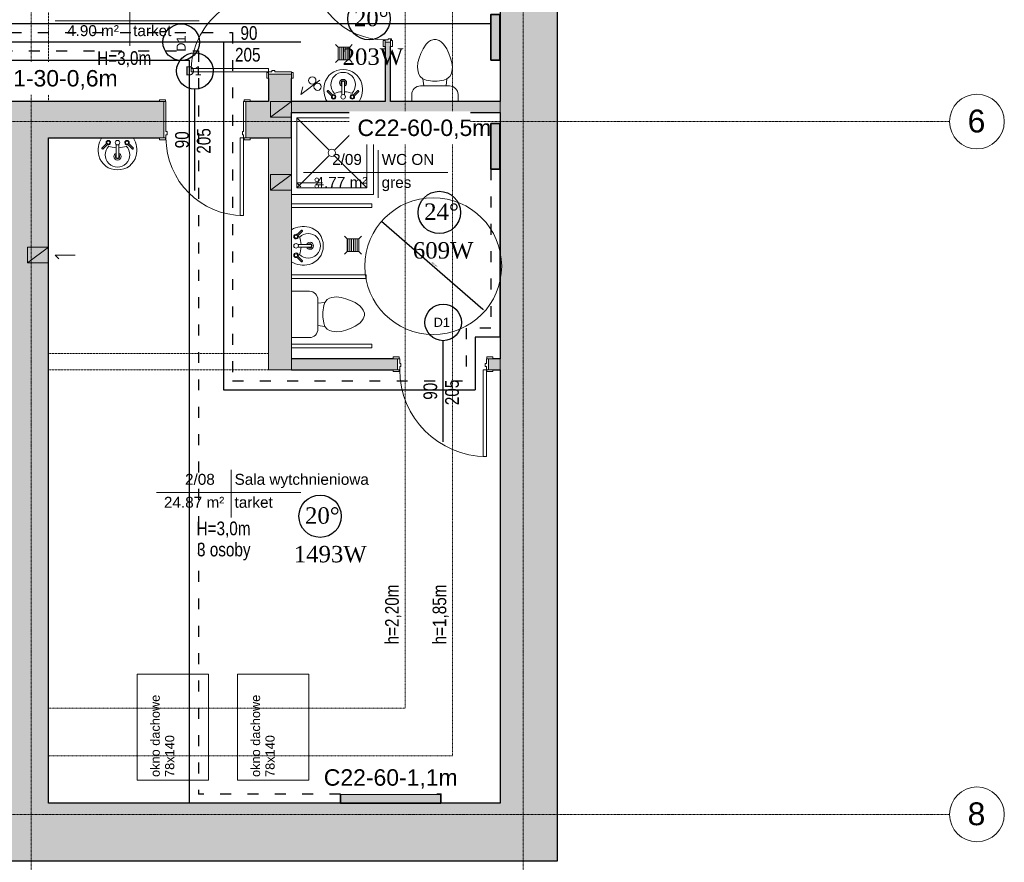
# Model space of a CAD drawing. Header units: inches. Extents: x -112469 to 885939, y -131046 to 286269.
# Tile 101 of 138: x 141208 to 152002, y -115982 to -106747. Entities that reach past the tile are written whole.
import ezdxf

# ---------------------------------------------------------------- set-up
doc = ezdxf.new("R2010")
doc.units = ezdxf.units.IN
doc.header["$MEASUREMENT"] = 0
for name, pattern in [('ACAD_ISO03W100', [30, 12, -18]), ('Aligning Line 1_8_', [0.635, 0.3175, -0.3175]), ('Linia siatki', [0.9925, 0.47, -0.2175, 0.0875, -0.2175]), ('Ukryty', [0.714375, 0.47625, -0.238125])]:
    doc.linetypes.add(name, pattern=pattern)
for name, color, linetype, lineweight in [('_IS_CO grzejniki', 1, 'Continuous', 35), ('_IS_CO opis', 26, 'Continuous', 25), ('_IS_CO powrót', 5, 'ACAD_ISO03W100', 30), ('_IS_CO zasilenie', 1, 'Continuous', 30), ('A-ANNO-DIMS', 251, 'Continuous', 9), ('A-AREA-IDEN', 251, 'Continuous', 9), ('A-DETL', 251, 'Continuous', 9), ('A-DETL-GENF', 254, 'Continuous', 9), ('A-DETL-HDLN', 251, 'Ukryty', 9), ('A-DETL-MEDM', 251, 'Continuous', 25), ('A-DETL-THIN', 251, 'Continuous', 9), ('A-DOOR', 251, 'Continuous', 9), ('A-DOOR-FRAM', 251, 'Continuous', 18), ('A-WALL', 251, 'Continuous', 9), ('A-WALL-PATT', 254, 'Continuous', 25), ('G-ANNO-TEXT', 251, 'Continuous', 9), ('I-WALL', 251, 'Continuous', 9), ('P-SANR-FIXT', 251, 'Continuous', 9), ('S-GRID', 251, 'Continuous', 9), ('S-GRID-IDEN', 251, 'Continuous', 9)]:
    doc.layers.add(name, color=color, linetype=linetype, lineweight=lineweight)
doc.styles.add('Arial', font='arial.ttf', dxfattribs={"height": 25})
doc.styles.add('Arial_1', font='arial.ttf', dxfattribs={"height": 12})
doc.styles.add('Arial_3', font='arial.ttf', dxfattribs={"height": 15})
doc.styles.add('Arial_4', font='arial.ttf', dxfattribs={"width": 0.8, "height": 18})
doc.styles.add('krzysiek', font='times.ttf')
doc.dimstyles.new('Średnica___2_5_mm_Arial', dxfattribs={"dimscale": 30.48, "dimtxt": 15.303891, "dimasz": 0.984252, "dimexe": 0.787402, "dimexo": 0, "dimgap": 0.492126, "dimtad": 1, "dimjust": 3, "dimdec": 1, "dimrnd": 0.5, "dimzin": 0, "dimdsep": 46, "dimtxsty": 'Arial_3', "dimsah": 1, "dimcen": 0.09, "dimdle": 0.787402, "dimazin": 0, "dimtfac": 1, "dimtdec": 4, "dimtix": 1, "dimtmove": 0, "dimatfit": 2, "dimfxl": 0, "dimtvp": 1, "dimtolj": 1, "dimtzin": 0, "dimarcsym": 0})

# ---------------------------------------------------------------- blocks, each defined once
blk = doc.blocks.new('*D233')
at = {"layer": 'A-ANNO-DIMS', "color": 0, "lineweight": -2}
blk.add_line((207606, -13068), (208715, -14033), dxfattribs=at)
at = {"layer": 'A-ANNO-DIMS', "color": 0}
for points in [[(207632, -13084), (207625, -13092), (207606, -13068)], [(208712, -14036), (208718, -14029), (208738, -14052)]]:
    blk.add_solid(points, dxfattribs=at)
at = {"layer": 'Defpoints', "color": 0}
for p in [(207606, -13068), (208738, -14052)]:
    blk.add_point(p, dxfattribs=at)
at = {"layer": 'A-ANNO-DIMS', "color": 0, "insert": (208187, -13543), "char_height": 15, "attachment_point": 5, "rotation": 318.9975, "style": 'Arial_3', "bg_fill": 3, "box_fill_scale": 1.25, "bg_fill_color": 257, "bg_fill_transparency": 0}
blk.add_mtext('\\A1;ø1500.0', dxfattribs=at)
blk = doc.blocks.new('Etyk_pom_1_mala - Etyk_pom_1_mala-219433-6_Poziom posadzka II pietra')
at = {"layer": 'A-AREA-IDEN'}
for p, q in [((-0.096, 0.144), (-0.096, -0.378)), ((-0.915, -0.101), (0.666, -0.101))]:
    blk.add_line(p, q, dxfattribs=at)
blk = doc.blocks.new('Siatka - M_Symbol siatki - okrąg-11506-6_Poziom posadzka II pietra')
at = {"layer": 'S-GRID-IDEN'}
blk.add_circle((0, 0), 0.3, dxfattribs=at)
blk = doc.blocks.new('Muszla klozetowa domowa - 3D - Muszla klozetowa domowa - 3D-V6-6_Poziom posadzka II pietra')
at = {"layer": 'P-SANR-FIXT'}
for p, q in [((-25.3, 29.8), (-25.3, 37.5)), ((25.3, 37.5), (25.3, 29.8)), ((-13.2, 12.7), (-16.3, 10.2)), ((15.9, 20.4), (-15.9, 20.4)), ((-12.3, 20.4), (-13.2, 12.7)), ((-9.7, 14), (-13.2, 12.7)), ((-2.5, 15.2), (-9.7, 14)), ((2.5, 15.2), (-2.5, 15.2)), ((9.7, 14), (2.5, 15.2)), ((13.2, 12.7), (9.7, 14)), ((12.3, 20.4), (13.2, 12.7)), ((16.3, 10.2), (13.2, 12.7)), ((-18.8, 2.5), (-19.1, 0)), ((-19.1, 0), (-18.6, -5.1)), ((-18.4, 5.1), (-18.8, 2.5)), ((-17.7, 7.6), (-18.4, 5.1)), ((-16.3, 10.2), (-17.7, 7.6)), ((17.7, 7.6), (16.3, 10.2)), ((18.4, 5.1), (17.7, 7.6)), ((18.8, 2.5), (18.4, 5.1)), ((18.6, -5.1), (19.1, 0)), ((19.1, 0), (18.8, 2.5)), ((-18.6, -5.1), (-17.2, -10.2)), ((-17.2, -10.2), (-15.4, -15.2)), ((15.4, -15.2), (17.2, -10.2)), ((17.2, -10.2), (18.6, -5.1)), ((-15.4, -15.2), (-13, -20.3)), ((-13, -20.3), (-9.5, -25.4)), ((9.5, -25.4), (13, -20.3)), ((13, -20.3), (15.4, -15.2)), ((-9.5, -25.4), (-7, -27.9)), ((-7, -27.9), (-4.8, -29.2)), ((-4.8, -29.2), (-1.3, -30.5)), ((-1.3, -30.5), (1.3, -30.5)), ((1.3, -30.5), (4.8, -29.2)), ((4.8, -29.2), (7, -27.9)), ((7, -27.9), (9.5, -25.4))]:
    blk.add_line(p, q, dxfattribs=at)
for centre, start, end in [((-15.9, 29.8), 180, 270), ((15.9, 29.8), 270, 360)]:
    blk.add_arc(centre, 9.46, start, end, dxfattribs=at)
blk = doc.blocks.new('Lavabo mural - 05 - 440mm x 350mm-346807-6_Poziom posadzka II pietra')
at = {"layer": 'P-SANR-FIXT'}
for p, q in [((-17.2, -11), (-11.7, -5.6)), ((-16.1, -12.1), (-10.7, -6.7)), ((-1.5, -21.5), (-1.5, -7.1)), ((1.5, -21.5), (1.5, -7.1)), ((16.4, -12.1), (11, -6.7)), ((17.5, -11), (12, -5.6))]:
    blk.add_line(p, q, dxfattribs=at)
for centre, radius, start, end in [((5.3, -13.1), 26.4, 150.3649, 193.6351), ((-5.3, -13.1), 26.4, 346.3649, 29.6351), ((0, -18.4), 13.5, 135.4629, 45.0556), ((-10.1, -5.1), 2.5, 0, 180), ((-10.1, -5.1), 2.5, 180, 207.0533), ((-10.1, -5.1), 1.7, 360, 180), ((-10.1, -5.1), 1.7, 180, 198.0596), ((-10.1, -5.1), 1.7, 198.0596, 360), ((-10.1, -5.1), 2.5, 242.9467, 0), ((-0.2, 16), 26.7, 249.1986, 267.1093), ((0, -5.1), 2.5, 0, 180), ((0, -5.1), 2.5, 180, 0), ((-0.2, 16), 26.7, 273.5606, 291.3199), ((10.4, -5.1), 2.5, 360, 180), ((10.4, -5.1), 2.5, 180, 297.0533), ((10.4, -5.1), 1.7, 0, 180), ((10.4, -5.1), 1.7, 180, 0), ((10.4, -5.1), 2.5, 332.9467, 360), ((-0.6, -14.5), 20.4, 193.6351, 271.6558), ((0, -20.4), 3.86, 112.8828, 180), ((0, -20.4), 3.86, 180, 360), ((0, -20.4), 2.35, 129.6826, 180), ((0, -20.4), 2.35, 180, 360), ((0.6, -14.5), 20.4, 268.3442, 346.3649), ((0, -20.4), 3.86, 360, 67.1178), ((0, -20.4), 2.35, 360, 50.3185)]:
    blk.add_arc(centre, radius, start, end, dxfattribs=at)
for centre, major_axis, ratio, start_param, end_param in [((-16.6, -11.6), (-0.545, 0.545), 0.274309, 0, 3.141593), ((0, -21.5), (-1.5, 0), 0.428525, 0, 3.141593), ((17, -11.6), (0.545, 0.545), 0.274309, 3.141593, 6.283185)]:
    blk.add_ellipse(centre, major_axis=major_axis, ratio=ratio, start_param=start_param, end_param=end_param, dxfattribs=at)
blk = doc.blocks.new('Drzwi-wewnętrzne-jednoskrzydłowe-dwupanelowe-drewniane - 800 x 2100mm-716961-6_Poziom posadzka II pietra')
at = {"layer": 'A-DOOR', "lineweight": 18}
for p, q in [((40, 82.7), (36.5, 82.7)), ((36.5, 82.7), (36.5, 2.7)), ((40, 2.7), (40, 82.7)), ((36.5, 2.7), (40, 2.7))]:
    blk.add_line(p, q, dxfattribs=at)
at = {"layer": 'A-DOOR'}
for p, q in [((-40.6, 4.7), (-47.1, 4.7)), ((-47.1, 4.7), (-47.1, 2.7)), ((-47.1, 2.7), (-40.6, 2.7)), ((-40.6, 2.7), (-40.6, 4.7)), ((47.1, 4.7), (40.6, 4.7)), ((40.6, 4.7), (40.6, 2.7)), ((40.6, 2.7), (47.1, 2.7)), ((47.1, 2.7), (47.1, 4.7)), ((-40.6, -3.3), (-47.1, -3.3)), ((-47.1, -3.3), (-47.1, -5.3)), ((-47.1, -5.3), (-40.6, -5.3)), ((-40.6, -5.3), (-40.6, -3.3)), ((47.1, -3.3), (40.6, -3.3)), ((40.6, -3.3), (40.6, -5.3)), ((40.6, -5.3), (47.1, -5.3)), ((47.1, -5.3), (47.1, -3.3))]:
    blk.add_line(p, q, dxfattribs=at)
blk.add_arc((40, 2.7), 80, 90, 180, dxfattribs=at)
at = {"layer": 'A-DOOR-FRAM'}
for p, q in [((-40, 2.7), (-42.5, 2.7)), ((-42.5, 2.7), (-42.5, -3.3)), ((-40, -0.8), (-40, 2.7)), ((40, 2.7), (40, -0.8)), ((42.5, 2.7), (40, 2.7)), ((42.5, -3.3), (42.5, 2.7)), ((-42.5, -3.3), (-40, -3.3)), ((-38.7, -0.8), (-40, -0.8)), ((-40, -3.3), (-40, -4.3)), ((-40, -4.3), (-38.7, -4.3)), ((-38.7, -4.3), (-38.7, -0.8)), ((40, -0.8), (38.7, -0.8)), ((38.7, -0.8), (38.7, -4.3)), ((38.7, -4.3), (40, -4.3)), ((40, -4.3), (40, -3.3)), ((40, -3.3), (42.5, -3.3))]:
    blk.add_line(p, q, dxfattribs=at)
blk = doc.blocks.new('Lavabo mural - 05 - 440mm x 350mm-517752-6_Poziom posadzka II pietra')
at = {"layer": 'P-SANR-FIXT'}
for p, q in [((-17.2, 11), (-11.7, 5.6)), ((-16.1, 12.1), (-10.7, 6.7)), ((-1.5, 21.5), (-1.5, 7.1)), ((1.5, 21.5), (1.5, 7.1)), ((16.4, 12.1), (11, 6.7)), ((17.5, 11), (12, 5.6))]:
    blk.add_line(p, q, dxfattribs=at)
for centre, radius, start, end in [((-0.6, 14.5), 20.4, 88.3442, 166.3649), ((0.6, 14.5), 20.4, 13.6351, 91.6558), ((0, 18.4), 13.5, 314.9444, 224.5371), ((0, 20.4), 3.86, 0, 180), ((0, 20.4), 2.35, 0, 180), ((5.3, 13.1), 26.4, 166.3649, 209.6351), ((0, 20.4), 3.86, 180, 247.1172), ((0, 20.4), 2.35, 180, 230.3174), ((0, 20.4), 2.35, 309.6815, 0), ((0, 20.4), 3.86, 292.8822, 0), ((-5.3, 13.1), 26.4, 330.3649, 13.6351), ((-10.1, 5.1), 2.5, 152.9467, 180), ((-10.1, 5.1), 2.5, 180, 360), ((-10.1, 5.1), 1.7, 161.9404, 180), ((-10.1, 5.1), 1.7, 180, 0), ((-10.1, 5.1), 1.7, 0, 161.9404), ((-10.1, 5.1), 2.5, 360, 117.0533), ((-0.2, -16), 26.7, 92.8907, 110.8014), ((0, 5.1), 2.5, 360, 180), ((0, 5.1), 2.5, 180, 360), ((-0.2, -16), 26.7, 68.6801, 86.4394), ((10.4, 5.1), 2.5, 62.9467, 180), ((10.4, 5.1), 2.5, 180, 0), ((10.4, 5.1), 1.7, 360, 180), ((10.4, 5.1), 1.7, 180, 360), ((10.4, 5.1), 2.5, 0, 27.0533)]:
    blk.add_arc(centre, radius, start, end, dxfattribs=at)
for centre, major_axis, ratio, start_param, end_param in [((0, 21.5), (1.5, 0), 0.428525, 0, 3.141593), ((-16.6, 11.6), (0.545, 0.545), 0.274309, 0, 3.141593), ((17, 11.6), (-0.545, 0.545), 0.274309, 3.141593, 6.283185)]:
    blk.add_ellipse(centre, major_axis=major_axis, ratio=ratio, start_param=start_param, end_param=end_param, dxfattribs=at)
blk = doc.blocks.new('Kabina prysznicowa - 2D - Kabina prysznicowa - 2D-674586-6_Poziom posadzka II pietra')
at = {"layer": 'P-SANR-FIXT'}
for p, q in [((90, 0), (0, 0)), ((0, 0), (0, -90)), ((43, -43), (7.5, -7.5)), ((84, -7.5), (7.5, -7.5)), ((7.5, -7.5), (7.5, -84)), ((48.5, -43), (84, -7.5)), ((84, -84), (84, -7.5)), ((7.5, -84), (42.9, -48.6)), ((84, -84), (48.6, -48.6)), ((7.5, -84), (84, -84))]:
    blk.add_line(p, q, dxfattribs=at)
for start, end in [(0, 180), (180, 0)]:
    blk.add_arc((45.7, -45.7), 4, start, end, dxfattribs=at)
blk = doc.blocks.new('Muszla klozetowa domowa - 3D - Muszla klozetowa domowa - 3D-336748-6_Poziom posadzka II pietra')
at = {"layer": 'P-SANR-FIXT'}
for p, q in [((-25.3, 29.8), (-25.3, 49.5)), ((25.3, 49.5), (25.3, 29.8)), ((-13.2, 12.7), (-16.3, 10.2)), ((15.9, 20.4), (-15.9, 20.4)), ((-12.3, 20.4), (-13.2, 12.7)), ((-9.7, 14), (-13.2, 12.7)), ((-2.5, 15.2), (-9.7, 14)), ((2.5, 15.2), (-2.5, 15.2)), ((9.7, 14), (2.5, 15.2)), ((13.2, 12.7), (9.7, 14)), ((12.3, 20.4), (13.2, 12.7)), ((16.3, 10.2), (13.2, 12.7)), ((-18.8, 2.5), (-19.1, 0)), ((-19.1, 0), (-18.6, -5.1)), ((-18.4, 5.1), (-18.8, 2.5)), ((-17.7, 7.6), (-18.4, 5.1)), ((-16.3, 10.2), (-17.7, 7.6)), ((17.7, 7.6), (16.3, 10.2)), ((18.4, 5.1), (17.7, 7.6)), ((18.8, 2.5), (18.4, 5.1)), ((18.6, -5.1), (19.1, 0)), ((19.1, 0), (18.8, 2.5)), ((-18.6, -5.1), (-17.2, -10.2)), ((-17.2, -10.2), (-15.4, -15.2)), ((15.4, -15.2), (17.2, -10.2)), ((17.2, -10.2), (18.6, -5.1)), ((-15.4, -15.2), (-13, -20.3)), ((-13, -20.3), (-9.5, -25.4)), ((9.5, -25.4), (13, -20.3)), ((13, -20.3), (15.4, -15.2)), ((-9.5, -25.4), (-7, -27.9)), ((-7, -27.9), (-4.8, -29.2)), ((-4.8, -29.2), (-1.3, -30.5)), ((-1.3, -30.5), (1.3, -30.5)), ((1.3, -30.5), (4.8, -29.2)), ((4.8, -29.2), (7, -27.9)), ((7, -27.9), (9.5, -25.4))]:
    blk.add_line(p, q, dxfattribs=at)
for centre, start, end in [((-15.9, 29.8), 180, 270), ((15.9, 29.8), 270, 360)]:
    blk.add_arc(centre, 9.46, start, end, dxfattribs=at)
blk = doc.blocks.new('wewnetrzne dwupanelowe - 900 x 210-718302-6_Poziom posadzka II pietra')
at = {"layer": 'A-DOOR'}
for p, q in [((-54.635, 8.3175), (-48.135, 8.3175)), ((-54.635, 6.3175), (-54.635, 8.3175)), ((-48.135, 6.3175), (-54.635, 6.3175)), ((-48.135, 8.3175), (-48.135, 6.3175)), ((48.135, 8.3175), (54.635, 8.3175)), ((48.135, 6.3175), (48.135, 8.3175)), ((54.635, 6.3175), (48.135, 6.3175)), ((54.635, 8.3175), (54.635, 6.3175)), ((-54.635, -5.6825), (-48.135, -5.6825)), ((-54.635, -7.6825), (-54.635, -5.6825)), ((-48.135, -7.6825), (-54.635, -7.6825)), ((-48.135, -5.6825), (-48.135, -7.6825)), ((48.135, -5.6825), (54.635, -5.6825)), ((48.135, -7.6825), (48.135, -5.6825)), ((54.635, -7.6825), (48.135, -7.6825)), ((54.635, -5.6825), (54.635, -7.6825))]:
    blk.add_line(p, q, dxfattribs=at)
at = {"layer": 'A-DOOR', "lineweight": 18}
for p, q in [((44, -5.6825), (47.5, -5.6825)), ((44, -100.6825), (44, -5.6825)), ((47.5, -5.6825), (47.5, -100.6825)), ((47.5, -100.6825), (44, -100.6825))]:
    blk.add_line(p, q, dxfattribs=at)
at = {"layer": 'A-DOOR'}
blk.add_arc((47.5, -5.6825), 95, 180, 270, dxfattribs=at)
at = {"layer": 'A-DOOR-FRAM'}
for p, q in [((-50, 6.3175), (-47.5, 6.3175)), ((-50, -5.6825), (-50, 6.3175)), ((-47.5, 6.3175), (-47.5, 1.31)), ((-47.5, 1.31), (-46.23, 1.31)), ((-46.23, 1.31), (-46.23, -2.1825)), ((46.23, 1.31), (47.5, 1.31)), ((46.23, -2.1825), (46.23, 1.31)), ((47.5, 6.3175), (50, 6.3175)), ((47.5, 1.31), (47.5, 6.3175)), ((50, 6.3175), (50, -5.6825)), ((-47.5, -5.6825), (-50, -5.6825)), ((-47.5, -2.1825), (-47.5, -5.6825)), ((-46.23, -2.1825), (-47.5, -2.1825)), ((47.5, -2.1825), (46.23, -2.1825)), ((47.5, -5.6825), (47.5, -2.1825)), ((50, -5.6825), (47.5, -5.6825))]:
    blk.add_line(p, q, dxfattribs=at)
blk = doc.blocks.new('Drzwi-wewnętrzne-jednoskrzydłowe-dwupanelowe-drewniane - 900 x 2100mm-621300-6_Poziom posadzka II pietra')
at = {"layer": 'A-DOOR'}
for p, q in [((-49.6, 14.8), (-43.1, 14.8)), ((-49.6, 12.8), (-49.6, 14.8)), ((-43.1, 12.8), (-49.6, 12.8)), ((-43.1, 14.8), (-43.1, 12.8)), ((43.1, 14.8), (49.6, 14.8)), ((43.1, 12.8), (43.1, 14.8)), ((49.6, 12.8), (43.1, 12.8)), ((49.6, 14.8), (49.6, 12.8)), ((-49.6, -12.2), (-43.1, -12.2)), ((-49.6, -14.2), (-49.6, -12.2)), ((-43.1, -14.2), (-49.6, -14.2)), ((-43.1, -12.2), (-43.1, -14.2)), ((43.1, -12.2), (49.6, -12.2)), ((43.1, -14.2), (43.1, -12.2)), ((49.6, -14.2), (43.1, -14.2)), ((49.6, -12.2), (49.6, -14.2))]:
    blk.add_line(p, q, dxfattribs=at)
at = {"layer": 'A-DOOR', "lineweight": 18}
for p, q in [((39, -12.2), (42.5, -12.2)), ((39, -97.2), (39, -12.2)), ((42.5, -12.2), (42.5, -97.2)), ((42.5, -97.2), (39, -97.2))]:
    blk.add_line(p, q, dxfattribs=at)
at = {"layer": 'A-DOOR'}
blk.add_arc((42.5, -12.2), 85, 180, 270, dxfattribs=at)
at = {"layer": 'A-DOOR-FRAM'}
for p, q in [((-45, 12.8), (-42.5, 12.8)), ((-45, -12.2), (-45, 12.8)), ((-42.5, 12.8), (-42.5, -5.2)), ((42.5, 12.8), (45, 12.8)), ((42.5, -5.2), (42.5, 12.8)), ((45, 12.8), (45, -12.2)), ((-42.5, -5.2), (-41.2, -5.2)), ((-42.5, -8.7), (-42.5, -12.2)), ((-41.2, -8.7), (-42.5, -8.7)), ((-41.2, -5.2), (-41.2, -8.7)), ((41.2, -5.2), (42.5, -5.2)), ((41.2, -8.7), (41.2, -5.2)), ((42.5, -8.7), (41.2, -8.7)), ((42.5, -12.2), (42.5, -8.7)), ((-42.5, -12.2), (-45, -12.2)), ((45, -12.2), (42.5, -12.2))]:
    blk.add_line(p, q, dxfattribs=at)
blk = doc.blocks.new('Drzwi-wewnętrzne-jednoskrzydłowe-dwupanelowe-drewniane - 900 x 2100mm-613824-6_Poziom posadzka II pietra')
at = {"layer": 'A-DOOR'}
for p, q in [((-49.635, 22.3175), (-43.135, 22.3175)), ((-49.635, 20.3175), (-49.635, 22.3175)), ((-43.135, 22.3175), (-43.135, 20.3175)), ((43.135, 22.3175), (49.635, 22.3175)), ((43.135, 20.3175), (43.135, 22.3175)), ((49.635, 22.3175), (49.635, 20.3175)), ((-43.135, 20.3175), (-49.635, 20.3175)), ((49.635, 20.3175), (43.135, 20.3175)), ((-49.635, -19.6825), (-43.135, -19.6825)), ((-49.635, -21.6825), (-49.635, -19.6825)), ((-43.135, -19.6825), (-43.135, -21.6825)), ((43.135, -19.6825), (49.635, -19.6825)), ((43.135, -21.6825), (43.135, -19.6825)), ((49.635, -19.6825), (49.635, -21.6825)), ((-43.135, -21.6825), (-49.635, -21.6825)), ((49.635, -21.6825), (43.135, -21.6825))]:
    blk.add_line(p, q, dxfattribs=at)
at = {"layer": 'A-DOOR', "lineweight": 18}
for p, q in [((39, -19.6825), (42.5, -19.6825)), ((39, -104.6825), (39, -19.6825)), ((42.5, -19.6825), (42.5, -104.6825)), ((42.5, -104.6825), (39, -104.6825))]:
    blk.add_line(p, q, dxfattribs=at)
at = {"layer": 'A-DOOR'}
blk.add_arc((42.5, -19.6825), 85, 180, 270, dxfattribs=at)
at = {"layer": 'A-DOOR-FRAM'}
for p, q in [((-45, 20.3175), (-42.5, 20.3175)), ((-45, -19.6825), (-45, 20.3175)), ((-42.5, 20.3175), (-42.5, -12.69)), ((42.5, 20.3175), (45, 20.3175)), ((42.5, -12.69), (42.5, 20.3175)), ((45, 20.3175), (45, -19.6825)), ((-42.5, -19.6825), (-45, -19.6825)), ((-42.5, -12.69), (-41.23, -12.69)), ((-42.5, -16.1825), (-42.5, -19.6825)), ((-41.23, -16.1825), (-42.5, -16.1825)), ((-41.23, -12.69), (-41.23, -16.1825)), ((41.23, -12.69), (42.5, -12.69)), ((41.23, -16.1825), (41.23, -12.69)), ((42.5, -16.1825), (41.23, -16.1825)), ((42.5, -19.6825), (42.5, -16.1825)), ((45, -19.6825), (42.5, -19.6825))]:
    blk.add_line(p, q, dxfattribs=at)
blk = doc.blocks.new('2 PIĘTRO')
at = {"layer": 'A-DETL-GENF'}
blk.add_hatch(color=251, dxfattribs=at).paths.add_polyline_path([(206616.84, -14695.71), (206616.84, -12155.71), (206366.84, -12155.71), (206366.84, -14695.71), (206384.56, -14695.71)])
at = {"layer": 'A-WALL-PATT', "lineweight": 9}
for points in [[(209533.54, -19445.71), (209533.54, -4345.71), (208903.54, -4345.71), (208903.54, -19445.71)], [(208903.54, -11875.71), (208903.54, -11755.71), (206616.84, -11755.71), (206616.84, -11875.71), (208047.43, -11875.71)], [(209533.54, -20075.71), (209533.54, -19445.71), (203753.54, -19445.71), (203753.54, -20075.71), (204721.69, -20075.71)]]:
    blk.add_hatch(color=251, dxfattribs=at).paths.add_polyline_path(points)
h = blk.add_hatch(color=251, dxfattribs=at)
h.paths.add_polyline_path([(203753.54, -19445.71), (203953.54, -19445.71), (203953.54, -12155.71), (203553.54, -12155.71), (203553.54, -19445.71)])
h.paths.add_polyline_path([(203553.54, -9885.71), (203953.54, -9885.71), (203953.54, -4975.71), (203553.54, -4975.71), (203553.54, -9567.62)])
h = blk.add_hatch(color=251, dxfattribs=at)
h.paths.add_polyline_path([(206366.84, -12155.71), (206616.84, -12155.71), (206616.84, -11455.71), (206366.84, -11455.71), (206366.84, -11755.71)])
h.paths.add_polyline_path([(206436.76, -10555.71), (206616.84, -10555.71), (206616.84, -9075.71), (206366.84, -9075.71), (206366.84, -10555.71), (206401.84, -10555.71)])
h = blk.add_hatch(color=251, dxfattribs=at)
h.paths.add_polyline_path([(207643.54, -11755.71), (207703.54, -11755.71), (207703.54, -11105.71), (207643.54, -11105.71), (207643.54, -11152.06)])
h.paths.add_polyline_path([(207703.54, -10255.71), (207703.54, -10185.71), (207643.54, -10185.71), (207643.54, -10255.71), (207678.54, -10255.71)])
h = blk.add_hatch(color=251, dxfattribs=at)
h.paths.add_polyline_path([(206163.19, -12155.71), (206366.84, -12155.71), (206366.84, -11755.71), (206116.84, -11755.71), (206116.84, -12155.71)])
h.paths.add_polyline_path([(204721.69, -12155.71), (205216.84, -12155.71), (205216.84, -11755.71), (202818.54, -11755.71), (202818.54, -12155.71), (203953.54, -12155.71)])
h = blk.add_hatch(color=251, dxfattribs=at)
h.paths.add_polyline_path([(207778.54, -14695.71), (207778.54, -14575.71), (206616.84, -14575.71), (206616.84, -14695.71), (207732.19, -14695.71)])
h.paths.add_polyline_path([(208903.54, -14695.71), (208903.54, -14575.71), (208778.54, -14575.71), (208778.54, -14695.71), (208824.89, -14695.71)])
h = blk.add_hatch(color=251, dxfattribs=at)
h.paths.add_polyline_path([(203170.21, -20075.71), (203753.54, -20075.71), (203753.54, -19445.71), (203103.54, -19445.71), (203103.54, -20075.71)])
h.paths.add_polyline_path([(198273.54, -20075.71), (200728.94, -20075.71), (200728.94, -19445.71), (198273.54, -19445.71)])
at = {"layer": 'A-DETL', "color": 251, "lineweight": 18}
for p, q in [((206718.73, -11679.47), (206926.91, -11523.71)), ((206718.73, -11679.47), (206741.17, -11595.71)), ((206616.84, -11755.71), (206386.84, -11927.8)), ((206386.84, -11755.71), (206386.84, -11927.8)), ((206616.84, -11755.71), (206386.84, -11755.71)), ((206616.84, -11927.8), (206616.84, -11755.71)), ((206616.84, -11927.8), (206386.84, -11927.8)), ((206616.84, -12555.71), (206386.84, -12727.8)), ((206386.84, -12555.71), (206386.84, -12727.8)), ((206616.84, -12555.71), (206386.84, -12555.71)), ((206616.84, -12727.8), (206616.84, -12555.71)), ((206616.84, -12727.8), (206386.84, -12727.8)), ((206677.84, -12648.18), (206720.26, -12690.61)), ((206677.84, -12648.18), (206957.84, -12648.18)), ((203953.54, -13351.44), (203723.54, -13523.52)), ((203723.54, -13351.44), (203723.54, -13523.52)), ((203953.54, -13351.44), (203723.54, -13351.44)), ((203953.54, -13523.52), (203953.54, -13351.44)), ((204026.72, -13438.15), (204069.15, -13480.57)), ((204026.72, -13438.15), (204246.72, -13438.15)), ((203953.54, -13523.52), (203723.54, -13523.52))]:
    blk.add_line(p, q, dxfattribs=at)
at = {"layer": 'A-DETL', "color": 251, "linetype": 'Aligning Line 1_8_'}
for p, q in [((207863.54, -18405.71), (203953.54, -18405.71)), ((208383.54, -18925.71), (203953.54, -18925.71))]:
    blk.add_line(p, q, dxfattribs=at)
at = {"layer": 'A-DETL', "color": 251, "lineweight": 18}
for centre, radius in [((206845.9, -11524.73), 40), ((206903.77, -11593.68), 40), ((206894.38, -12613.84), 20), ((206894.38, -12684.64), 20)]:
    blk.add_circle(centre, radius, dxfattribs=at)
at = {"layer": 'A-DETL-HDLN', "color": 251}
for p, q in [((203953.54, -10005.71), (203953.54, -11755.71)), ((206366.84, -14515.71), (203953.54, -14515.71)), ((206366.84, -14695.71), (203953.54, -14695.71))]:
    blk.add_line(p, q, dxfattribs=at)
at = {"layer": 'A-DETL-MEDM', "color": 251}
for p, q in [((206718.73, -11105.71), (205608.73, -11105.71)), ((205558.54, -12730.71), (205558.54, -11620.71)), ((208280.57, -15486.82), (208280.57, -14376.82))]:
    blk.add_line(p, q, dxfattribs=at)
for centre in [(205408.73, -11105.71), (205558.54, -11420.71)]:
    blk.add_circle(centre, 200, dxfattribs=at)
at = {"layer": 'A-DETL-THIN', "color": 251}
for p, q in [((207127.9, -11159.09), (207099.61, -11130.81)), ((207127.9, -11299.69), (207127.9, -11159.09)), ((207127.9, -11159.09), (207256.11, -11159.09)), ((207147.9, -11159.09), (207147.9, -11299.69)), ((207167.9, -11159.09), (207167.9, -11299.69)), ((207187.9, -11159.09), (207187.9, -11299.69)), ((207207.9, -11159.09), (207207.9, -11299.69)), ((207227.9, -11159.09), (207227.9, -11299.69)), ((207247.9, -11159.09), (207247.9, -11299.69)), ((207256.11, -11159.09), (207284.4, -11130.81)), ((207256.11, -11159.09), (207256.11, -11299.69)), ((207127.9, -11299.69), (207099.61, -11327.98)), ((207256.11, -11299.69), (207127.9, -11299.69)), ((207256.11, -11299.69), (207284.4, -11327.98)), ((206366.84, -12155.71), (206366.84, -14695.71)), ((206616.84, -12155.71), (206366.84, -12155.71)), ((206616.84, -14695.71), (206616.84, -12155.71)), ((207496.84, -12875.71), (206616.84, -12875.71)), ((206616.84, -12915.71), (207496.84, -12915.71)), ((207496.84, -12915.71), (207496.84, -12875.71)), ((207228.61, -13259), (207200.33, -13230.71)), ((207228.61, -13259), (207228.61, -13399.59)), ((207356.83, -13259), (207228.61, -13259)), ((207236.83, -13259), (207236.83, -13399.59)), ((207256.83, -13259), (207256.83, -13399.59)), ((207276.83, -13259), (207276.83, -13399.59)), ((207296.83, -13259), (207296.83, -13399.59)), ((207316.83, -13259), (207316.83, -13399.59)), ((207336.83, -13259), (207336.83, -13399.59)), ((207356.83, -13259), (207385.12, -13230.71)), ((207356.83, -13399.59), (207356.83, -13259)), ((207228.61, -13399.59), (207200.33, -13427.88)), ((207228.61, -13399.59), (207356.83, -13399.59)), ((207356.83, -13399.59), (207385.12, -13427.88)), ((207436.84, -13655.71), (206616.84, -13655.71)), ((206616.84, -13695.71), (207436.84, -13695.71)), ((207436.84, -13695.71), (207436.84, -13655.71)), ((207496.84, -14415.71), (206616.84, -14415.71)), ((206616.84, -14455.71), (207496.84, -14455.71)), ((207496.84, -14455.71), (207496.84, -14415.71)), ((206366.84, -14695.71), (206616.84, -14695.71)), ((204926.51, -19193.12), (204926.51, -18033.12)), ((204926.51, -18033.12), (205706.51, -18033.12)), ((205706.51, -18033.12), (205706.51, -19193.12)), ((206026.51, -19193.12), (206026.51, -18033.12)), ((206026.51, -18033.12), (206806.51, -18033.12)), ((206806.51, -18033.12), (206806.51, -19193.12)), ((205706.51, -19193.12), (204926.51, -19193.12)), ((206806.51, -19193.12), (206026.51, -19193.12))]:
    blk.add_line(p, q, dxfattribs=at)
at = {"layer": 'A-WALL', "color": 251, "lineweight": 25}
for p, q in [((209533.54, -20075.71), (209533.54, -4345.71)), ((208903.54, -10185.71), (208903.54, -11755.71)), ((207643.54, -11152.06), (207643.54, -11755.71)), ((207703.54, -11755.71), (207703.54, -11152.06)), ((206366.84, -11502.06), (206366.84, -11755.71)), ((206616.84, -11755.71), (206616.84, -11502.06)), ((207643.54, -11755.71), (206616.84, -11755.71)), ((208903.54, -11755.71), (207703.54, -11755.71)), ((206616.84, -11875.71), (208903.54, -11875.71)), ((206616.84, -12155.71), (206616.84, -11875.71)), ((208903.54, -11875.71), (208903.54, -14575.71)), ((207732.19, -14575.71), (206616.84, -14575.71)), ((208903.54, -14575.71), (208824.89, -14575.71)), ((206616.84, -14695.71), (207732.19, -14695.71)), ((208824.89, -14695.71), (208903.54, -14695.71)), ((208903.54, -14695.71), (208903.54, -19445.71)), ((208903.54, -19445.71), (203953.54, -19445.71)), ((203103.54, -20075.71), (209533.54, -20075.71))]:
    blk.add_line(p, q, dxfattribs=at)
at = {"layer": 'A-WALL', "color": 251}
for p, q in [((206616.84, -11755.71), (206616.84, -11875.71)), ((208903.54, -11875.71), (208903.54, -11755.71)), ((208903.54, -14695.71), (208903.54, -14575.71))]:
    blk.add_line(p, q, dxfattribs=at)
at = {"layer": 'I-WALL', "color": 251, "lineweight": 25}
for p, q in [((205170.49, -11755.71), (201254.89, -11755.71)), ((206366.84, -11755.71), (206163.19, -11755.71)), ((203953.54, -12155.71), (205170.49, -12155.71)), ((203953.54, -19445.71), (203953.54, -12155.71)), ((206163.19, -12155.71), (206366.84, -12155.71))]:
    blk.add_line(p, q, dxfattribs=at)
at = {"layer": 'S-GRID', "color": 251, "linetype": 'Linia siatki'}
for p, q in [((203763.54, -349.63), (203763.54, -23392.42)), ((209158.54, -349.63), (209158.54, -23392.42)), ((178601.56, -11975.71), (213831.77, -11975.71)), ((178601.56, -19568.21), (213831.77, -19568.21))]:
    blk.add_line(p, q, dxfattribs=at)
at = {"layer": 'A-AREA-IDEN', "color": 251, "xscale": 999.9999999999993, "yscale": 999.9999999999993, "zscale": 999.9999999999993}
for p in [(204941.02, -10769.2), (207664.96, -12432.43), (206052.83, -15938.14)]:
    blk.add_blockref('Etyk_pom_1_mala - Etyk_pom_1_mala-219433-6_Poziom posadzka II pietra', p, dxfattribs=at)
at = {"layer": 'A-DOOR', "color": 251, "xscale": 10, "yscale": 10, "zscale": 10}
for name, p, rotation in [('Drzwi-wewnętrzne-jednoskrzydłowe-dwupanelowe-drewniane - 800 x 2100mm-716961-6_Poziom posadzka II pietra', (207670.37, -10680.71), 90), ('Drzwi-wewnętrzne-jednoskrzydłowe-dwupanelowe-drewniane - 900 x 2100mm-621300-6_Poziom posadzka II pietra', (206488.66, -11005.71), 270)]:
    blk.add_blockref(name, p, dxfattribs=dict(at, rotation=rotation))
for name, p in [('Drzwi-wewnętrzne-jednoskrzydłowe-dwupanelowe-drewniane - 900 x 2100mm-613824-6_Poziom posadzka II pietra', (205666.84, -11958.88)), ('wewnetrzne dwupanelowe - 900 x 210-718302-6_Poziom posadzka II pietra', (208278.54, -14638.88))]:
    blk.add_blockref(name, p, dxfattribs=at)
at = {"layer": 'P-SANR-FIXT', "color": 251, "xscale": 10, "yscale": 10, "zscale": 10}
for name, p, rotation in [('Muszla klozetowa domowa - 3D - Muszla klozetowa domowa - 3D-V6-6_Poziom posadzka II pietra', (208190.15, -11381.01), 180), ('Lavabo mural - 05 - 440mm x 350mm-346807-6_Poziom posadzka II pietra', (207183.62, -11755.71), 180), ('Kabina prysznicowa - 2D - Kabina prysznicowa - 2D-674586-6_Poziom posadzka II pietra', (207516.84, -12775.71), 180), ('Lavabo mural - 05 - 440mm x 350mm-517752-6_Poziom posadzka II pietra', (206616.84, -13336.95), 269.9999999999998), ('Muszla klozetowa domowa - 3D - Muszla klozetowa domowa - 3D-336748-6_Poziom posadzka II pietra', (207111.53, -14089.1), 89.99999999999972)]:
    blk.add_blockref(name, p, dxfattribs=dict(at, rotation=rotation))
blk.add_blockref('Lavabo mural - 05 - 440mm x 350mm-346807-6_Poziom posadzka II pietra', (204710.52, -12155.71), dxfattribs=at)
at = {"layer": 'A-AREA-IDEN', "color": 251, "char_height": 120, "attachment_point": 1, "style": 'Arial_1'}
for s, insert, width in [('4.90 m²', (204157.75, -10919.19), 737.5525), ('tarket', (204881.9, -10919.19), 553.1644), ('2/09', (207063.05, -12330.72), 424.8944), ('WC ON', (207605.84, -12330.72), 769.62), ('4.77 m²', (206881.69, -12582.43), 737.5525), ('gres', (207605.84, -12582.43), 424.8944), ('2/08', (205450.92, -15836.43), 424.8944), ('Sala wytchnieniowa', (205993.7, -15836.43), 1908.0162), ('24.87 m²', (205219.56, -16088.14), 857.8056), ('tarket', (205993.7, -16088.14), 553.1644)]:
    blk.add_mtext(s, dxfattribs=dict(at, insert=insert, width=width))
at = {"layer": 'G-ANNO-TEXT', "color": 251, "attachment_point": 1}
for s, insert, char_height, width, style in [('90', (206058.11, -10929.86), 150, 288.6075, 'Arial_4'), ('H=3,0m', (204488.17, -11204.55), 150, 913.9237, 'Arial_4'), ('205', (205998.57, -11167.98), 150, 432.9112, 'Arial_4'), ('D1', (205454.03, -11369.46), 100, 216.4556, 'Arial_3'), ('D1', (208176.06, -14125.58), 100, 216.4556, 'Arial_3'), ('H=3,0m', (205577.12, -16359.08), 150, 913.9237, 'Arial_4'), ('3 osoby', (205582.19, -16590.67), 150, 873.8394, 'Arial_4')]:
    blk.add_mtext(s, dxfattribs=dict(at, insert=insert, char_height=char_height, width=width, style=style))
at = {"layer": 'G-ANNO-TEXT', "color": 251, "attachment_point": 1, "rotation": 90}
for s, insert, char_height, width, style in [('D1', (205357.48, -11210.22), 100, 216.4556, 'Arial_3'), ('90', (205342.04, -12268.42), 150, 288.6075, 'Arial_4'), ('205', (205580.16, -12327.95), 150, 432.9112, 'Arial_4'), ('205', (208302.19, -15084.07), 150, 432.9112, 'Arial_4'), ('90', (208064.06, -15024.54), 150, 288.6075, 'Arial_4'), ('h=2,20m', (207644.26, -17706.15), 150, 1018.1431, 'Arial_4'), ('h=1,85m', (208164.26, -17706.15), 150, 1018.1431, 'Arial_4'), ('okno dachowe ', (205073.61, -19158.14), 100, 1130.3794, 'Arial_3'), ('okno dachowe ', (206173.61, -19158.14), 100, 1130.3794, 'Arial_3'), ('78x140', (205232.36, -19158.14), 100, 561.1812, 'Arial_3'), ('78x140', (206332.36, -19158.14), 100, 561.1812, 'Arial_3')]:
    blk.add_mtext(s, dxfattribs=dict(at, insert=insert, char_height=char_height, width=width, style=style))
at = {"layer": 'S-GRID-IDEN', "color": 251, "char_height": 250, "width": 232.4894, "attachment_point": 1, "style": 'Arial', "bg_fill": 3, "box_fill_scale": 1.25, "bg_fill_color": 256, "bg_fill_true_color": 13158600, "bg_fill_transparency": 0}
for s, insert in [('\\fArial|b0|i0|c238|p34|;6', (214029.69, -11844.58)), ('\\fArial|b0|i0|c238|p34|;8', (214029.69, -19437.08))]:
    blk.add_mtext(s, dxfattribs=dict(at, insert=insert))
at = {"layer": 'A-ANNO-DIMS', "color": 251}
dim = blk.add_diameter_dim_2p(p1=(207605.7, -13068.07), p2=(208737.73, -14052.21), dimstyle='Średnica___2_5_mm_Arial', override={"dimpost": 'ø<>'}, dxfattribs=at)
dim.commit()
dim.dimension.update_dxf_attribs({"geometry": '*D233', "text_midpoint": (208186.76, -13542.83)})
at = {"layer": 'A-DETL', "color": 251, "linetype": 'Aligning Line 1_8_'}
for p, q in [((208383.54, -5495.71), (208383.54, -18925.71)), ((207863.54, -6015.71), (207863.54, -18405.71))]:
    blk.add_line(p, q, dxfattribs=at)
at = {"layer": 'A-DETL-MEDM', "color": 251}
blk.add_circle((208280.57, -14176.82), 200, dxfattribs=at)
at = {"layer": 'A-DETL-THIN', "color": 251}
blk.add_circle((208171.72, -13560.14), 750, dxfattribs=at)
at = {"layer": 'S-GRID-IDEN', "color": 251, "xscale": 999.9999999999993, "yscale": 999.9999999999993, "zscale": 999.9999999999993, "rotation": 269.9999999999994}
for p in [(214131.77, -11975.71), (214131.77, -19568.21)]:
    blk.add_blockref('Siatka - M_Symbol siatki - okrąg-11506-6_Poziom posadzka II pietra', p, dxfattribs=at)

msp = doc.modelspace()

# ---------------------------------------------------------------- block references
msp.add_blockref('2 PIĘTRO', (-62430, -95888))

# ---------------------------------------------------------------- next in the draw order: hatches: boundary and pattern name
at = {"layer": '_IS_CO grzejniki'}
h = msp.add_hatch(color=256, dxfattribs=at)
h.dxf.hatch_style = 1
h.paths.add_polyline_path([(146473, -106689), (146373, -106689), (146373, -107189), (146473, -107189)])
h = msp.add_hatch(color=256, dxfattribs=at)
h.dxf.hatch_style = 1
h.paths.add_polyline_path([(146473, -107885), (146373, -107885), (146373, -108385), (146473, -108385)])
h = msp.add_hatch(color=256, dxfattribs=at)
h.dxf.hatch_style = 1
edge = h.paths.add_edge_path()
edge.add_line((145826, -115333), (145826, -115233))
edge.add_line((145226, -115233), (144726, -115233))
edge.add_line((144726, -115233), (144726, -115333))
edge.add_line((144726, -115333), (145226, -115333))

# ---------------------------------------------------------------- next in the draw order: linework, layer by layer
for points in [[(146473, -106689), (146373, -106689), (146373, -107189), (146473, -107189)], [(146473, -107885), (146373, -107885), (146373, -108385), (146473, -108385)], [(145826, -115333), (145826, -115233), (144726, -115233), (144726, -115333)]]:
    msp.add_lwpolyline(points, close=True, dxfattribs=at)
at = {"layer": '_IS_CO opis', "lineweight": -3, "ltscale": 15}
for centre in [(145038, -106737), (145808, -108860), (144502, -112189)]:
    msp.add_circle(centre, 232, dxfattribs=at)
at = {"layer": '_IS_CO powrót', "ltscale": 10}
for p, q in [((137208, -106889), (143541, -106889)), ((143541, -106889), (143541, -110704)), ((137108, -107089), (143167, -107089)), ((143167, -107089), (143167, -115233)), ((146373, -108385), (146373, -110127)), ((146101, -110127), (146101, -110704)), ((146373, -110127), (146101, -110127)), ((143541, -110704), (146101, -110704))]:
    msp.add_line(p, q, dxfattribs=at)
at = {"layer": '_IS_CO zasilenie', "ltscale": 10}
for p, q in [((137258, -106789), (146373, -106789)), ((137158, -106989), (143441, -106989)), ((143441, -106989), (143441, -110804)), ((137058, -107189), (143067, -107189)), ((143067, -107189), (143067, -115333)), ((146473, -108385), (146473, -110227)), ((146201, -110227), (146201, -110804)), ((146473, -110227), (146201, -110227)), ((143441, -110804), (146201, -110804)), ((144726, -115333), (143067, -115333))]:
    msp.add_line(p, q, dxfattribs=at)

# ---------------------------------------------------------------- next in the draw order: texts
at = {"layer": '_IS_CO opis', "ltscale": 15, "char_height": 180, "attachment_point": 1, "style": 'krzysiek'}
for s, insert, width in [('20%%D', (144872, -106639), 380.43), ('203W', (144748, -107062), 999.97), ('24%%D', (145642, -108761), 380.43), ('609W', (145518, -109185), 999.97), ('20%%D', (144336, -112091), 380.43), ('1493W', (144212, -112514), 999.97)]:
    msp.add_mtext(s, dxfattribs=dict(at, insert=insert, width=width))
at = {"layer": '_IS_CO opis', "ltscale": 15, "insert": (140815, -107299), "char_height": 180, "width": 1146.96, "attachment_point": 1, "style": 'Arial', "bg_fill": 2}
msp.add_mtext('C11-30-0,6m', dxfattribs=at)

# ---------------------------------------------------------------- next in the draw order: texts
at = {"layer": '_IS_CO opis', "ltscale": 15, "char_height": 180, "width": 1146.96, "attachment_point": 1, "style": 'Arial', "bg_fill": 2}
for s, insert in [('C22-60-0,5m', (144911, -107842)), ('C22-60-1,1m', (144542, -114962))]:
    msp.add_mtext(s, dxfattribs=dict(at, insert=insert))

# ---------------------------------------------------------------- next in the draw order: linework, layer by layer
at = {"layer": '_IS_CO powrót', "ltscale": 10}
msp.add_line((144726, -115233), (143167, -115233), dxfattribs=at)

doc.saveas('drawing.dxf')
